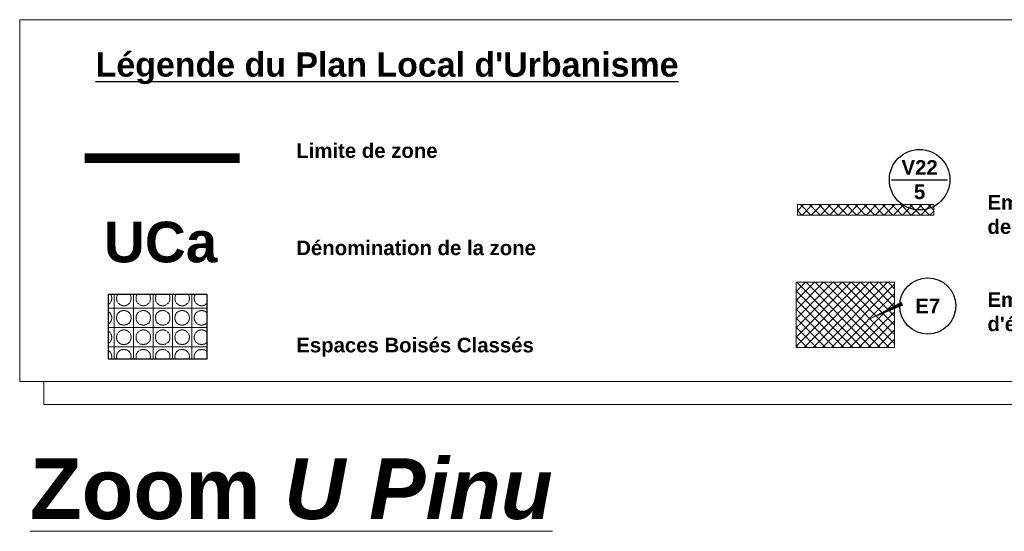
# Model space of a CAD drawing. Header units: metres. Extents: x 578835 to 593571, y 248557 to 255108.
# Tile 239 of 251: x 592937 to 593140, y 253913 to 254018. Entities that reach past the tile are written whole.
import ezdxf

# ---------------------------------------------------------------- set-up
doc = ezdxf.new("R2010")
doc.units = ezdxf.units.M
doc.linetypes.add('CACHE2', pattern=[4.7625, 3.175, -1.5875])
doc.linetypes.add('SOLID_LINE', pattern=[0])
for name, color, linetype, lineweight in [('Cad-BATIMENT_BATI_PRIVE12_HACH', 7, 'SOLID_LINE', 0), ('Zoom_EBC hachures', 116, 'Continuous', 18), ('Zoom_ER cercle', 192, 'Continuous', 25), ('Zoom_ER contour', 172, 'Continuous', 20), ('Zoom_ER hachures', 192, 'Continuous', 18), ('Zoom_ER numero', 172, 'Continuous', 20), ('Zoom_Présentation1000', 7, 'Continuous', 5)]:
    doc.layers.add(name, color=color, linetype=linetype, lineweight=lineweight)
for name, color, linetype in [('Zoom_PLU', 7, 'CACHE2'), ('Zoom_PLU nom', 7, 'Continuous'), ('Zoom_PPRI - légende', 7, 'Continuous'), ('Zoom_présentation - légendes', 7, 'Continuous')]:
    doc.layers.add(name, color=color, linetype=linetype)
doc.styles.get("Standard").update_dxf_attribs({"font": 'arialbd_0.ttf', "height": 50})

msp = doc.modelspace()

# ---------------------------------------------------------------- hatches: boundary and pattern name
at = {"layer": 'Zoom_EBC hachures', "ltscale": 0.4}
h = msp.add_hatch(dxfattribs=at)
h.set_pattern_fill('EBC', color=116, scale=0.5, style=0, pattern_type=2)
h.set_pattern_definition([(0, (3204.368, -245.114), (0, 4), []), (90, (3204.368, -245.114), (-4, 2e-16), []), (90, (3204.868, -245.114), (-4, 2e-16), [-1.75, 0.5, -1.75]), (90, (3207.868, -245.114), (-4, 2e-16), [-1.75, 0.5, -1.75]), (0, (3204.368, -244.614), (0, 4), [-1.75, 0.5, -1.75]), (0, (3204.368, -241.614), (0, 4), [-1.75, 0.5, -1.75]), (90, (3204.918, -245.114), (-4, 2e-16), [-1.5, 0.25, -0.5, 0.25, -1.5]), (90, (3207.818, -245.114), (-4, 2e-16), [-1.5, 0.25, -0.5, 0.25, -1.5]), (90, (3204.968, -245.114), (-4, 2e-16), [-1.35, 0.15, -1, 0.15, -1.35]), (90, (3207.768, -245.114), (-4, 2e-16), [-1.35, 0.15, -1, 0.15, -1.35]), (90, (3205.018, -245.114), (-4, 2e-16), [-1.25, 0.1, -1.3, 0.1, -1.25]), (90, (3207.718, -245.114), (-4, 2e-16), [-1.25, 0.1, -1.3, 0.1, -1.25]), (90, (3205.068, -245.114), (-4, 2e-16), [-1.2, 0.05, -1.5, 0.05, -1.2]), (90, (3207.668, -245.114), (-4, 2e-16), [-1.2, 0.05, -1.5, 0.05, -1.2]), (90, (3205.118, -245.114), (-4, 2e-16), [-1.125, 0.05, -1.65, 0.05, -1.125]), (90, (3207.618, -245.114), (-4, 2e-16), [-1.125, 0.05, -1.65, 0.05, -1.125]), (90, (3205.168, -245.114), (-4, 2e-16), [-1.05, 0.05, -1.8, 0.05, -1.05]), (90, (3207.568, -245.114), (-4, 2e-16), [-1.05, 0.05, -1.8, 0.05, -1.05]), (90, (3205.218, -245.114), (-4, 2e-16), [-1, 0.05, -1.9, 0.05, -1]), (90, (3207.518, -245.114), (-4, 2e-16), [-1, 0.05, -1.9, 0.05, -1]), (90, (3205.268, -245.114), (-4, 2e-16), [-0.95, 0.025, -2.05, 0.025, -0.95]), (90, (3207.468, -245.114), (-4, 2e-16), [-0.95, 0.025, -2.05, 0.025, -0.95]), (90, (3205.308, -245.114), (-4, 2e-16), [-0.935, 0, -2.13, 0, -0.935]), (90, (3207.428, -245.114), (-4, 2e-16), [-0.935, 0, -2.13, 0, -0.935]), (0, (3204.368, -244.564), (0, 4), [-1.5, 0.25, -0.5, 0.25, -1.5]), (0, (3204.368, -241.664), (0, 4), [-1.5, 0.25, -0.5, 0.25, -1.5]), (0, (3204.368, -244.514), (0, 4), [-1.35, 0.15, -1, 0.15, -1.35]), (0, (3204.368, -241.714), (0, 4), [-1.35, 0.15, -1, 0.15, -1.35]), (0, (3204.368, -244.464), (0, 4), [-1.25, 0.1, -1.3, 0.1, -1.25]), (0, (3204.368, -241.764), (0, 4), [-1.25, 0.1, -1.3, 0.1, -1.25]), (0, (3204.368, -244.414), (0, 4), [-1.2, 0.05, -1.5, 0.05, -1.2]), (0, (3204.368, -241.814), (0, 4), [-1.2, 0.05, -1.5, 0.05, -1.2]), (0, (3204.368, -244.364), (0, 4), [-1.125, 0.05, -1.65, 0.05, -1.125]), (0, (3204.368, -241.864), (0, 4), [-1.125, 0.05, -1.65, 0.05, -1.125]), (0, (3204.368, -244.314), (0, 4), [-1.05, 0.05, -1.8, 0.05, -1.05]), (0, (3204.368, -241.914), (0, 4), [-1.05, 0.05, -1.8, 0.05, -1.05]), (0, (3204.368, -244.264), (0, 4), [-1, 0.05, -1.9, 0.05, -1]), (0, (3204.368, -241.964), (0, 4), [-1, 0.05, -1.9, 0.05, -1]), (0, (3204.368, -244.214), (0, 4), [-0.95, 0.025, -2.05, 0.025, -0.95]), (0, (3204.368, -242.014), (0, 4), [-0.95, 0.025, -2.05, 0.025, -0.95])])
h.paths.add_polyline_path([(592955.22, 253961.75), (592975.47, 253961.75), (592975.47, 253948.36), (592955.22, 253948.36)])
at = {"layer": 'Zoom_ER contour', "ltscale": 3}
h = msp.add_hatch(dxfattribs=at)
h.set_pattern_fill('ANSI37', color=256, scale=10.625, style=0)
h.set_pattern_definition([(45, (469646.1115, 198716.0575), (-0.939126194, 0.939126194), []), (135, (469646.1115, 198716.0575), (-0.939126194, -0.939126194), [])])
h.paths.add_polyline_path([(593097.06, 253980.19), (593125.15, 253980.19), (593125.15, 253978.04), (593097.06, 253978.04)])
at = {"layer": 'Zoom_ER hachures', "ltscale": 3}
h = msp.add_hatch(dxfattribs=at)
h.set_pattern_fill('ANSI37', color=256, scale=10.625, style=0)
h.set_pattern_definition([(45, (469412.1, 198743.6386), (-0.939126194, 0.939126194), []), (135, (469412.1, 198743.6386), (-0.939126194, -0.939126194), [])])
h.paths.add_polyline_path([(593096.83, 253964.19), (593117.08, 253964.19), (593117.08, 253950.8), (593096.83, 253950.8)])

# ---------------------------------------------------------------- linework, layer by layer
at = {"layer": 'Cad-BATIMENT_BATI_PRIVE12_HACH', "ltscale": 0.4}
msp.add_lwpolyline([(592936.92, 254018.21), (593509.5, 254018.21), (593509.5, 253943.77), (592936.92, 253943.77)], close=True, dxfattribs=at)
msp.add_lwpolyline([(593509.5, 254013.53), (593514.5, 254013.53), (593514.5, 253939.09), (592941.92, 253939.09), (592941.92, 253943.77)], dxfattribs=at)
at = {"layer": 'Zoom_ER cercle'}
msp.add_lwpolyline([(593116.45, 253985.3), (593128.01, 253985.3)], dxfattribs=at)
at = {"layer": 'Zoom_ER cercle', "ltscale": 0.4}
msp.add_lwpolyline([(593111.09, 253956.26, 0, 0.85, 0), (593118.66, 253959.81, 1.27, 1.27, 0)], format="xyseb", dxfattribs=at)
for centre, radius in [((593122.23, 253985.3), 6.23), ((593123.92, 253959.34), 5.78)]:
    msp.add_circle(centre, radius, dxfattribs=at)
at = {"layer": 'Zoom_ER contour', "ltscale": 3}
msp.add_lwpolyline([(593097.06, 253980.19), (593125.15, 253980.19), (593125.15, 253978.04), (593097.06, 253978.04)], close=True, dxfattribs=at)
at = {"layer": 'Zoom_ER contour', "ltscale": 50}
msp.add_lwpolyline([(593096.83, 253964.19), (593117.08, 253964.19), (593117.08, 253950.8), (593096.83, 253950.8)], close=True, dxfattribs=at)
at = {"layer": 'Zoom_PLU', "ltscale": 0.7, "const_width": 2, "flags": 128}
msp.add_lwpolyline([(592982.23, 253989.72), (592950.29, 253989.72)], dxfattribs=at)
at = {"layer": 'Zoom_présentation - légendes', "color": 116, "ltscale": 50}
msp.add_lwpolyline([(592955.22, 253961.75), (592975.47, 253961.75), (592975.47, 253948.36), (592955.22, 253948.36)], close=True, dxfattribs=at)

# ---------------------------------------------------------------- texts
at = {"layer": 'Zoom_ER numero', "ltscale": 0.4, "char_height": 3, "width": 4.8479, "attachment_point": 5}
for s, insert in [('{\\fArial|b1|i0|c0|p34;V22\\P5}', (593122.23, 253985.3)), ('{\\fArial|b1|i0|c0|p34;E7}', (593123.92, 253959.34))]:
    msp.add_mtext(s, dxfattribs=dict(at, insert=insert))
at = {"layer": 'Zoom_PLU nom', "insert": (592954.26, 253976.66), "char_height": 8.358, "width": 52.5165, "attachment_point": 1}
msp.add_mtext('{\\fArial|b1|i0|c0|p34;UCa}', dxfattribs=at)
at = {"layer": 'Zoom_PPRI - légende', "insert": (592952.56, 254011.49), "char_height": 5, "attachment_point": 1}
msp.add_mtext("{\\LLégende du Plan Local d'Urbanisme}", dxfattribs=at)
at = {"layer": 'Zoom_présentation - légendes', "ltscale": 50, "char_height": 3, "width": 316.4147, "attachment_point": 1}
for s, insert in [('Limite de zone\\P\\P\\P\\PDénomination de la zone\\P\\P\\P\\PEspaces Boisés Classés', (592993.87, 253992.79)), ("Emplacement réservé pour aménagement\\Pde voirie (bénéficiaire et emprise en mètres)\\P\\P\\PEmplacement réservé pour réalisation\\Pd'équipements (bénéficiaire)", (593136.21, 253982.15))]:
    msp.add_mtext(s, dxfattribs=dict(at, insert=insert))
at = {"layer": 'Zoom_Présentation1000', "insert": (592992.84, 254011.33), "char_height": 50, "width": 298.4709, "attachment_point": 2}
msp.add_mtext('\\P{\\H0.25x;\\LZoom \\fArial|b1|i1|c0|p34;U Pinu}', dxfattribs=at)

doc.saveas('drawing.dxf')
